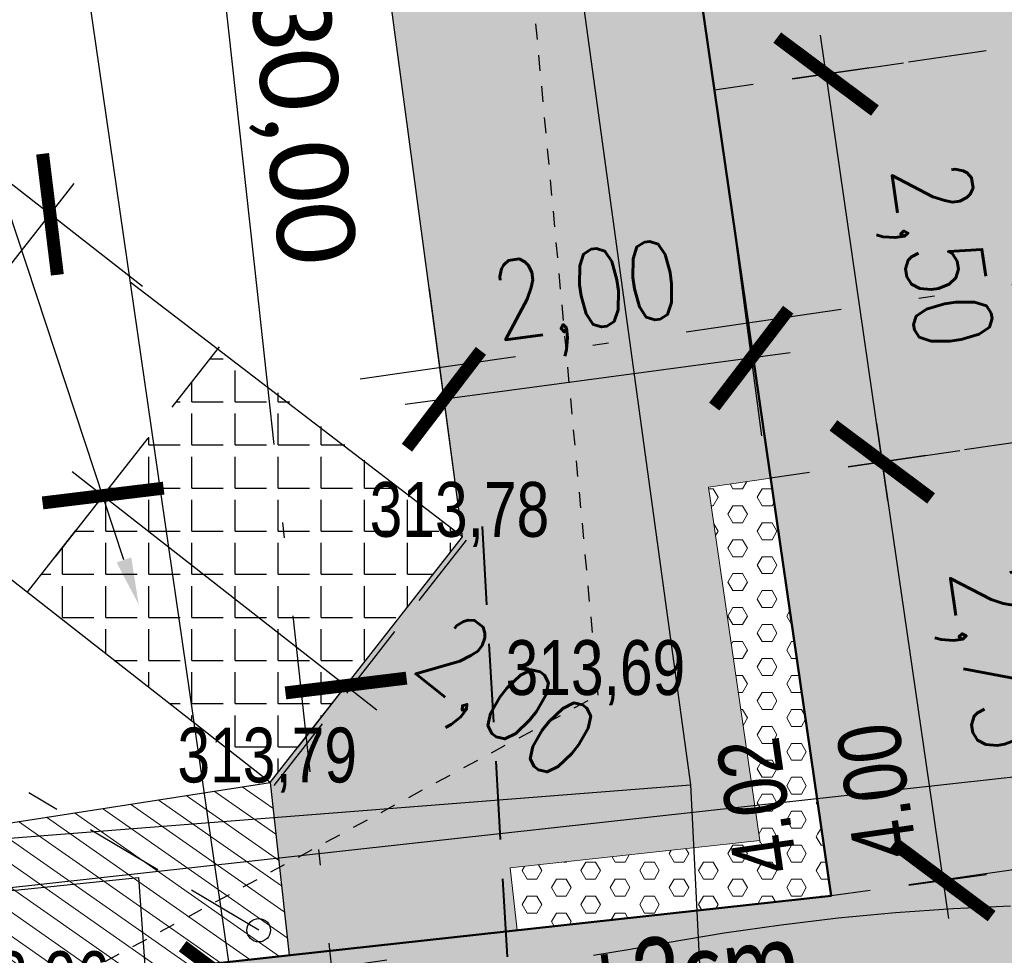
# Model space of a CAD drawing. Extents: x -783215 to -782699, y -1044860 to -1044498.
# Tile 21 of 60: x -783079.55 to -783073.27, y -1044709.56 to -1044703.59. Entities that reach past the tile are written whole.
import ezdxf
from ezdxf import colors
from ezdxf.entities.mleader import LeaderData, LeaderLine
from ezdxf.math import Vec2, Vec3

# ---------------------------------------------------------------- set-up
doc = ezdxf.new("R2010")
doc.units = 0
doc.header["$MEASUREMENT"] = 0
doc.header["$PDSIZE"] = 0.2
for name, pattern in [('DASHED2', [0.375, 0.25, -0.125]), ('HIDDEN', [0.375, 0.25, -0.125]), ('ČERCHOVANÁX2', [2, 1, -0.5, 0, -0.5]), ('ČÁRKOVANÁ', [0.75, 0.5, -0.25])]:
    doc.linetypes.add(name, pattern=pattern)
doc.layers.get('0').update_dxf_attribs({"linetype": 'CONTINUOUS'})
doc.layers.get('Defpoints').update_dxf_attribs({"linetype": 'CONTINUOUS'})
for name, color, linetype in [('51_VNEJSI_OBRYS_SITUACE', 4, 'CONTINUOUS'), ('A_kóty', 1, 'CONTINUOUS'), ('A_PŘÍČNÉ ŘEZY', 6, 'CONTINUOUS'), ('A_výšky a sklony', 1, 'CONTINUOUS'), ('K-HRANA KOMUNIKACE', 1, 'CONTINUOUS'), ('popisky nové', 1, 'CONTINUOUS'), ('S_CETIN_METALIKA', 6, 'SDELSPOJO'), ('S_kabely NN', 92, 'SILVNNO'), ('Z_hrany ploch', 7, 'CONTINUOUS'), ('ZNAČKY', 7, 'CONTINUOUS')]:
    doc.layers.add(name, color=color, linetype=linetype)
for name, color, linetype, lineweight in [('K_VOZOVKA', 242, 'CONTINUOUS', 50), ('K_záhon. obr.', 202, 'CONTINUOUS', 30), ('popis obrubníků', 1, 'CONTINUOUS', 25), ('S_KAN', 32, 'KANVSVO', 30), ('S_UV přípojky', 24, 'DASHED2', 40), ('Z_BUDOVY', 7, 'CONTINUOUS', 30), ('Z_VÝŠKY', 7, 'CONTINUOUS', 9), ('Z_VÝŠKY NETISK', 252, 'CONTINUOUS', 9), ('šrafy varovné pásy', 230, 'CONTINUOUS', 5), ('šrafy-chodník pojízdný', 21, 'CONTINUOUS', 13)]:
    doc.layers.add(name, color=color, linetype=linetype, lineweight=lineweight)
doc.layers.add('SRF_CHODNÍKY', color=7, linetype='CONTINUOUS', lineweight=25, true_color=0xf5f089)
doc.layers.add('šrafy zeleň', color=7, linetype='CONTINUOUS', lineweight=13, true_color=0xdaf1b1)
doc.styles.add('Legend', font='calibri.ttf')
doc.styles.add('ROMANS', font='romans.shx', dxfattribs={"width": 0.8})
doc.styles.add('Style-cs_Working', font='cs_Working.shx')
doc.styles.add('znacky', font='arial.ttf')
doc.linetypes.add('KANVSVO', pattern='A,7,-6.5,[9,civil.shx,S=1,R=0,X=0,Y=0],-6.5', length=20)
doc.linetypes.add('SDELSPOJO', pattern='A,7,-6,[31,civil.shx,S=1,R=0,X=0,Y=0],-6', length=19)
doc.linetypes.add('SILVNNO', pattern='A,7,-6.5,[28,civil.shx,S=1,R=0,X=0,Y=0],-6.5', length=20)
doc.dimstyles.new('situ 250', dxfattribs={"dimscale": 0.25, "dimtxt": 2, "dimasz": 2.2, "dimexe": 2, "dimexo": 2, "dimgap": 0.8, "dimtad": 1, "dimrnd": 0.05, "dimzin": 3, "dimtxsty": 'ROMANS', "dimblk": 'ARCHTICK', "dimcen": 0.09, "dimdle": 1, "dimadec": 1, "dimazin": 3, "dimtfac": 1, "dimtofl": 0, "dimtmove": 0, "dimatfit": 2, "dimldrblk": 'TerminatorOpen_0.5', "dimfxl": 4, "dimfxlon": 1, "dimfrac": 2, "dimtzin": 3, "dimarcsym": 0})
pattern_1 = [(0, (0, 0), (0, 0.108253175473), [0.0625, -0.125]), (120, (0, 0), (-0.09375, -0.0541265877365), [0.0625, -0.125]), (60, (0.0625, 0), (-0.09375, 0.0541265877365), [0.0625, -0.125])]

# ---------------------------------------------------------------- blocks, each defined once
blk = doc.blocks.new('_ArchTick')
at = {"color": 0, "linetype": 'ByBlock', "const_width": 0.15}
blk.add_lwpolyline([(-0.5, -0.5), (0.5, 0.5)], dxfattribs=at)
blk = doc.blocks.new('*D21')
at = {"layer": 'A_kóty', "color": 0, "linetype": 'ByBlock', "lineweight": -2, "ltscale": 2500, "transparency": 16777216}
for p, q in [((-783074.9769, -1044705.0408), (-783074.8161, -1044706.2416)), ((-783076.937, -1044705.3033), (-783076.7762, -1044706.5041)), ((-783074.6347, -1044705.7128), (-783077.0903, -1044706.0417))]:
    blk.add_line(p, q, dxfattribs=at)
at = {"layer": 'Defpoints', "color": 0, "linetype": 'ByBlock', "ltscale": 2500, "transparency": 16777216}
for p in [(-783075.0433, -1044704.5452), (-783077.0034, -1044704.8077), (-783076.8425, -1044706.0085)]:
    blk.add_point(p, dxfattribs=at)
at = {"layer": 'A_kóty', "color": 0, "linetype": 'ByBlock', "lineweight": -2, "ltscale": 2500, "transparency": 16777216, "xscale": 0.55, "yscale": 0.55, "zscale": 0.55}
for p, rotation in [((-783074.8824, -1044705.746), 7.628688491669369), ((-783076.8425, -1044706.0085), 187.6286884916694)]:
    blk.add_blockref('_ArchTick', p, dxfattribs=dict(at, rotation=rotation))
at = {"layer": 'A_kóty', "color": 0, "linetype": 'ByBlock', "ltscale": 2500, "transparency": 16777216, "insert": (-783075.9285, -1044705.384), "char_height": 0.5, "attachment_point": 5, "rotation": 7.62869, "style": 'ROMANS'}
blk.add_mtext('2,00', dxfattribs=at)
blk = doc.blocks.new('TerminatorOpen_0.5')
at = {"color": 0, "linetype": 'ByBlock', "lineweight": -2}
for q in [(-1, 0.25), (-1, 0), (-1, -0.25)]:
    blk.add_line((0, 0), q, dxfattribs=at)
blk = doc.blocks.new('*D53')
at = {"layer": 'A_kóty', "color": 0, "lineweight": -2, "ltscale": 0.2, "transparency": 16777216}
for p, q in [((-783074.011, -1044706.6553), (-783074.441, -1044703.6863)), ((-783074.6166, -1044703.9643), (-783073.9103, -1044703.862)), ((-783074.2637, -1044706.4393), (-783073.552, -1044706.3362))]:
    blk.add_line(p, q, dxfattribs=at)
at = {"layer": 'Defpoints', "color": 0, "ltscale": 0.2, "transparency": 16777216}
for p in [(-783074.4052, -1044703.9337), (-783075.1115, -1044704.036), (-783074.7586, -1044706.511)]:
    blk.add_point(p, dxfattribs=at)
at = {"layer": 'A_kóty', "color": 0, "lineweight": -2, "ltscale": 0.2, "transparency": 16777216, "xscale": 0.55, "yscale": 0.55, "zscale": 0.55}
for p, rotation in [((-783074.4052, -1044703.9337), 98.24136252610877), ((-783074.0468, -1044706.4079), 278.2413625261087)]:
    blk.add_blockref('_ArchTick', p, dxfattribs=dict(at, rotation=rotation))
at = {"layer": 'A_kóty', "color": 0, "ltscale": 0.2, "transparency": 16777216, "insert": (-783073.7335, -1044705.0995), "char_height": 0.5, "attachment_point": 5, "rotation": 278.24136, "style": 'ROMANS'}
blk.add_mtext('2,50', dxfattribs=at)
blk = doc.blocks.new('*D63')
at = {"layer": 'A_kóty', "color": 0, "lineweight": -2, "ltscale": 0.2, "transparency": 16777216}
for p, q in [((-783074.0827, -1044706.1605), (-783073.625, -1044709.3205)), ((-783074.2637, -1044706.4393), (-783073.552, -1044706.3362)), ((-783073.8777, -1044709.1045), (-783073.166, -1044709.0014))]:
    blk.add_line(p, q, dxfattribs=at)
at = {"layer": 'Defpoints', "color": 0, "ltscale": 0.2, "transparency": 16777216}
for p in [(-783074.7586, -1044706.511), (-783073.6608, -1044709.0731), (-783074.3725, -1044709.1762)]:
    blk.add_point(p, dxfattribs=at)
at = {"layer": 'A_kóty', "color": 0, "lineweight": -2, "ltscale": 0.2, "transparency": 16777216, "xscale": 0.55, "yscale": 0.55, "zscale": 0.55}
for p, rotation in [((-783074.0468, -1044706.4079), 98.24136252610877), ((-783073.6608, -1044709.0731), 278.2413625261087)]:
    blk.add_blockref('_ArchTick', p, dxfattribs=dict(at, rotation=rotation))
at = {"layer": 'A_kóty', "color": 0, "ltscale": 0.2, "transparency": 16777216, "insert": (-783073.3613, -1044707.6692), "char_height": 0.5, "attachment_point": 5, "rotation": 278.24136, "style": 'ROMANS'}
blk.add_mtext('2,75', dxfattribs=at)
blk = doc.blocks.new('*D66')
at = {"layer": 'A_kóty', "color": 0, "lineweight": -2, "ltscale": 0.2, "transparency": 16777216}
for p, q in [((-783081.8802, -1044684.3025), (-783078.1615, -1044709.9776)), ((-783080.8547, -1044684.4066), (-783082.3392, -1044684.6216)), ((-783077.2076, -1044709.5868), (-783078.6922, -1044709.8018))]:
    blk.add_line(p, q, dxfattribs=at)
at = {"layer": 'Defpoints', "color": 0, "ltscale": 0.2, "transparency": 16777216}
for p in [(-783078.0196, -1044683.9959), (-783074.3725, -1044709.1762), (-783078.1973, -1044709.7302)]:
    blk.add_point(p, dxfattribs=at)
at = {"layer": 'A_kóty', "color": 0, "lineweight": -2, "ltscale": 0.2, "transparency": 16777216, "xscale": 0.55, "yscale": 0.55, "zscale": 0.55}
for p, rotation in [((-783081.8444, -1044684.5499), 98.24136252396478), ((-783078.1973, -1044709.7302), 278.2413625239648)]:
    blk.add_blockref('_ArchTick', p, dxfattribs=dict(at, rotation=rotation))
at = {"layer": 'A_kóty', "color": 0, "ltscale": 0.2, "transparency": 16777216, "insert": (-783079.4813, -1044697.0619), "char_height": 0.5, "attachment_point": 5, "rotation": 278.24136, "style": 'ROMANS'}
blk.add_mtext('10x PARKOVACÍ STÁNÍ = 25,50', dxfattribs=at)
blk = doc.blocks.new('*D101')
at = {"layer": 'A_kóty', "color": 0, "lineweight": -2, "ltscale": 0.2, "transparency": 16777216}
for p, q in [((-783079.2131, -1044706.4685), (-783077.2702, -1044707.9886)), ((-783079.0162, -1044706.6225), (-783079.3243, -1044707.0163)), ((-783077.4671, -1044707.8345), (-783077.7752, -1044708.2283))]:
    blk.add_line(p, q, dxfattribs=at)
at = {"layer": 'Defpoints', "color": 0, "ltscale": 0.2, "transparency": 16777216}
for p in [(-783078.8871, -1044706.4575), (-783077.338, -1044707.6695), (-783077.4671, -1044707.8345)]:
    blk.add_point(p, dxfattribs=at)
at = {"layer": 'A_kóty', "color": 0, "lineweight": -2, "ltscale": 0.2, "transparency": 16777216, "xscale": 0.55, "yscale": 0.55, "zscale": 0.55}
for p, rotation in [((-783079.0162, -1044706.6225), 141.9608454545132), ((-783077.4671, -1044707.8345), 321.9608454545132)]:
    blk.add_blockref('_ArchTick', p, dxfattribs=dict(at, rotation=rotation))
at = {"layer": 'A_kóty', "color": 0, "ltscale": 0.2, "transparency": 16777216, "insert": (-783076.4835, -1044707.9615), "char_height": 0.5, "attachment_point": 5, "rotation": 321.96085, "style": 'ROMANS'}
blk.add_mtext('2,00', dxfattribs=at)
blk = doc.blocks.new('*D102')
at = {"layer": 'A_kóty', "color": 0, "lineweight": -2, "ltscale": 0.2, "transparency": 16777216}
for p, q in [((-783078.7657, -1044705.2894), (-783079.7488, -1044704.5202)), ((-783080.7351, -1044706.5922), (-783079.201, -1044704.6314)), ((-783079.9917, -1044706.8564), (-783080.9748, -1044706.0872))]:
    blk.add_line(p, q, dxfattribs=at)
at = {"layer": 'Defpoints', "color": 0, "ltscale": 0.2, "transparency": 16777216}
for p in [(-783079.355, -1044704.8283), (-783078.3719, -1044705.5975), (-783079.5979, -1044707.1645)]:
    blk.add_point(p, dxfattribs=at)
at = {"layer": 'A_kóty', "color": 0, "lineweight": -2, "ltscale": 0.2, "transparency": 16777216, "xscale": 0.55, "yscale": 0.55, "zscale": 0.55}
for p, rotation in [((-783079.355, -1044704.8283), 51.96084540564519), ((-783080.581, -1044706.3953), 231.9608454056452)]:
    blk.add_blockref('_ArchTick', p, dxfattribs=dict(at, rotation=rotation))
at = {"layer": 'A_kóty', "color": 0, "ltscale": 0.2, "transparency": 16777216, "insert": (-783080.3599, -1044705.3052), "char_height": 0.5, "attachment_point": 5, "rotation": 51.96085, "style": 'ROMANS'}
blk.add_mtext('2,00', dxfattribs=at)

msp = doc.modelspace()

# ---------------------------------------------------------------- hatches: boundary and pattern name
at = {"layer": 'SRF_CHODNÍKY', "ltscale": 0.2}
h = msp.add_hatch(color=256, dxfattribs=at)
h.dxf.hatch_style = 1
h.paths.add_polyline_path([(-783075.1544, -1044706.5683), (-783074.7586, -1044706.511), (-783077.6235, -1044686.7311), (-783078.0196, -1044683.9959), (-783078.4259, -1044681.1911), (-783089.1625, -1044682.3917), (-783089.1181, -1044682.7892), (-783092.0995, -1044683.1226), (-783092.1439, -1044682.7251), (-783092.9663, -1044682.817), (-783092.7815, -1044684.3057), (-783080.1671, -1044682.8952), (-783080.056, -1044683.889), (-783078.349, -1044694.761), (-783076.725, -1044706.886), (-783077.951, -1044708.453), (-783077.83, -1044709.5556), (-783076.3755, -1044709.396), (-783076.4192, -1044708.9984), (-783074.8278, -1044708.8237)])
at = {"layer": 'SRF_CHODNÍKY', "ltscale": 0.2, "true_color": 0xddb3d4}
h = msp.add_hatch(dxfattribs=at)
h.set_pattern_fill('ANGLE', color=254)
h.set_pattern_definition([(0, (0, 0), (0, 0.275), [0.2, -0.075]), (90, (0, 0), (-0.275, 2e-17), [0.2, -0.075])])
h.paths.add_polyline_path([(-783076.725, -1044706.886), (-783078.2741, -1044705.674), (-783079.5001, -1044707.241), (-783077.951, -1044708.453)])
at = {"layer": 'šrafy varovné pásy', "ltscale": 0.2}
h = msp.add_hatch(dxfattribs=at)
h.set_pattern_fill('HEX', color=256, scale=0.5)
h.set_pattern_definition(pattern_1)
h.paths.add_polyline_path([(-783074.7586, -1044706.511), (-783075.1544, -1044706.5683), (-783074.8278, -1044708.8237), (-783074.4299, -1044708.7801)])
h = msp.add_hatch(dxfattribs=at)
h.set_pattern_fill('HEX', color=256, scale=0.5)
h.set_pattern_definition(pattern_1)
h.paths.add_polyline_path([(-783074.4299, -1044708.7801), (-783076.4192, -1044708.9984), (-783076.3755, -1044709.396), (-783074.3725, -1044709.1762)])
at = {"layer": 'šrafy zeleň', "ltscale": 0.2}
h = msp.add_hatch(dxfattribs=at)
h.set_pattern_fill('ANSI31', color=256, angle=100)
h.set_pattern_definition([(145, (0, 0), (-0.071697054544, -0.102394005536), [])])
h.paths.add_polyline_path([(-783080.3572, -1044708.8255), (-783080.386, -1044708.83), (-783086.5442, -1044709.5057), (-783086.4351, -1044710.4997), (-783080.2237, -1044709.8182)])
h.paths.add_polyline_path([(-783077.951, -1044708.453), (-783080.3572, -1044708.8255), (-783080.2237, -1044709.8182), (-783077.83, -1044709.5556)])
edge = h.paths.add_edge_path()
edge.add_line((-783088.0352, -1044709.6693), (-783090.94, -1044709.988))
edge.add_line((-783090.94, -1044709.988), (-783091.012, -1044708.95))
edge.add_line((-783091.012, -1044708.95), (-783091.641, -1044708.983))
edge.add_line((-783091.641, -1044708.983), (-783092.437, -1044708.859))
edge.add_line((-783092.437, -1044708.859), (-783097.9048, -1044708.586))
edge.add_arc((-783095.9062, -1044708.6595), 2, 177.89283, 266.70951)
edge.add_line((-783096.021, -1044710.6562), (-783093.8577, -1044710.7806))
edge.add_arc((-783091.6622, -1044672.5937), 38.25, 266.70951, 275.60478)
edge.add_line((-783087.9264, -1044710.6608), (-783088.0352, -1044709.6693))
at = {"layer": 'šrafy-chodník pojízdný', "linetype": 'ByBlock', "ltscale": 2500, "true_color": 0xadddf7, "transparency": 33554687}
h = msp.add_hatch(color=141, dxfattribs=at)
h.dxf.hatch_style = 1
h.paths.add_polyline_path([(-783071.916, -1044687.7673), (-783072.5884, -1044683.2015), (-783078.0196, -1044683.9959), (-783074.3725, -1044709.1762), (-783068.9212, -1044708.4442)])
at = {"layer": 'šrafy-chodník pojízdný', "ltscale": 0.2, "transparency": 33554687}
h = msp.add_hatch(color=256, dxfattribs=at)
h.dxf.hatch_style = 1
h.paths.add_polyline_path([(-783068.9212, -1044708.4442), (-783074.3725, -1044709.1762), (-783087.4904, -1044710.6155, -0.041703), (-783093.8577, -1044710.7806), (-783096.021, -1044710.6562, -0.408177), (-783097.9048, -1044708.586), (-783102.077, -1044708.285, -0.415551), (-783104.194, -1044710.1864), (-783107.189, -1044710.0142), (-783107.3899, -1044713.5084), (-783094.0585, -1044714.2749, 0.041703), (-783087.1086, -1044714.0946), (-783071.2809, -1044712.358, -0.404129), (-783067.9847, -1044714.9101)])

# ---------------------------------------------------------------- linework, layer by layer
at = {"layer": '51_VNEJSI_OBRYS_SITUACE', "linetype": 'ByBlock'}
for p, q in [((-783073.9617, -1044709.2827), (-783073.5953, -1044709.2569)), ((-783073.5953, -1044709.2569), (-783073.2284, -1044709.24)), ((-783074.6921, -1044709.3608), (-783074.3273, -1044709.3173)), ((-783074.3273, -1044709.3173), (-783073.9617, -1044709.2827)), ((-783075.0556, -1044709.4131), (-783074.6921, -1044709.3608)), ((-783075.4178, -1044709.4741), (-783075.0556, -1044709.4131)), ((-783075.6537, -1044709.5163), (-783075.536, -1044709.4955)), ((-783075.536, -1044709.4955), (-783075.4178, -1044709.4741)), ((-783075.8879, -1044709.5558), (-783075.771, -1044709.5364)), ((-783075.771, -1044709.5364), (-783075.6537, -1044709.5163))]:
    msp.add_line(p, q, dxfattribs=at)
at = {"layer": 'A_PŘÍČNÉ ŘEZY', "linetype": 'Continuous'}
msp.add_line((-783078.2808, -1044703.066), (-783078.0354, -1044705.3026), dxfattribs=at)
at = {"layer": 'A_PŘÍČNÉ ŘEZY', "linetype": 'ČERCHOVANÁX2'}
for points in [[(-783077.3762, -1044705.8785), (-783066.4898, -1044704.3018), (-783056.5931, -1044702.8683)], [(-783078.0354, -1044705.3026), (-783077.381, -1044711.2668), (-783077.0538, -1044714.2489)]]:
    msp.add_lwpolyline(points, dxfattribs=at)
at = {"layer": 'K-HRANA KOMUNIKACE', "linetype": 'ČÁRKOVANÁ', "lineweight": 30}
for p, q in [((-783069.6737, -1044703.2484), (-783075.1169, -1044704.0368)), ((-783069.3154, -1044705.7226), (-783074.7586, -1044706.511)), ((-783068.9212, -1044708.4442), (-783074.3725, -1044709.1762))]:
    msp.add_line(p, q, dxfattribs=at)
for points in [[(-783079.5001, -1044707.241), (-783078.2741, -1044705.674)], [(-783077.9249, -1044708.4734), (-783076.6989, -1044706.9064)]]:
    msp.add_lwpolyline(points, dxfattribs=at)
at = {"layer": 'K_VOZOVKA', "ltscale": 0.2}
msp.add_lwpolyline([(-783097.9048, -1044708.586, 0.408177), (-783096.021, -1044710.6562), (-783093.8577, -1044710.7806, 0.041703), (-783087.4904, -1044710.6155), (-783074.3725, -1044709.1762), (-783077.6235, -1044686.7311)], format="xyb", dxfattribs=at)
at = {"layer": 'K_záhon. obr.'}
msp.add_lwpolyline([(-783077.951, -1044708.453), (-783077.83, -1044709.5556)], dxfattribs=at)
at = {"layer": 'S_CETIN_METALIKA', "ltscale": 0.2, "flags": 128}
msp.add_lwpolyline([(-783081.03, -1044709.29), (-783078.79, -1044709.06), (-783078.43, -1044714.09), (-783078.16, -1044716.41), (-783076.93, -1044720.53), (-783076.2, -1044724.1), (-783075.85, -1044730.85), (-783075.58, -1044736.59), (-783074.3, -1044746.75), (-783073.77, -1044750.55)], dxfattribs=at)
at = {"layer": 'S_kabely NN', "ltscale": 0.2, "flags": 128}
for points in [[(-783085.552, -1044672.328), (-783085.023, -1044672.041), (-783084.56, -1044672.026), (-783082.113, -1044676.25), (-783080.492, -1044679.871), (-783078.459, -1044685.249), (-783075.269, -1044708.468)], [(-783075.269, -1044708.468), (-783074.926, -1044715.352), (-783074.925, -1044721.129), (-783075.375, -1044727.94), (-783076.791, -1044728.53), (-783078.591, -1044729.47)]]:
    msp.add_lwpolyline(points, dxfattribs=at)
at = {"layer": 'S_kabely NN', "ltscale": 0.2}
msp.add_lwpolyline([(-783080.861, -1044708.907), (-783075.269, -1044708.468)], dxfattribs=at)
at = {"layer": 'S_KAN', "ltscale": 0.2}
msp.add_lwpolyline([(-783103.2625, -1044711.7352), (-783064.3883, -1044707.4436)], dxfattribs=at)
at = {"layer": 'S_UV přípojky', "ltscale": 2}
msp.add_lwpolyline([(-783076.5996, -1044706.8207), (-783075.9519, -1044717.8886)], dxfattribs=at)
at = {"layer": 'Z_BUDOVY'}
for p, q in [((-783076.725, -1044706.886), (-783078.349, -1044694.761)), ((-783077.951, -1044708.453), (-783076.725, -1044706.886)), ((-783080.386, -1044708.83), (-783077.951, -1044708.453))]:
    msp.add_line(p, q, dxfattribs=at).dxf.unprotected_set("ltscale", 0)
for points in [[(-783076.725, -1044706.886), (-783078.8446, -1044705.261)], [(-783077.951, -1044708.453), (-783080.0894, -1044706.7799)]]:
    msp.add_lwpolyline(points, dxfattribs=at).dxf.unprotected_set("ltscale", 0)
at = {"layer": 'Z_hrany ploch', "linetype": 'HIDDEN'}
for p, q in [((-783075.858, -1044707.895), (-783077.215, -1044693.278)), ((-783079.53, -1044709.88), (-783075.858, -1044707.895))]:
    msp.add_line(p, q, dxfattribs=at).dxf.unprotected_set("ltscale", 0)
at = {"layer": 'ZNAČKY', "color": 1, "linetype": 'ČÁRKOVANÁ'}
msp.add_lwpolyline([(-783078.0235, -1044709.3957), (-783079.4908, -1044708.5186)], dxfattribs=at)
at = {"layer": 'ZNAČKY', "color": 1, "ltscale": 0.2}
msp.add_circle((-783078.0235, -1044709.3957), 0.075, dxfattribs=at)
at = {"layer": 'šrafy varovné pásy'}
for points in [[(-783075.1544, -1044706.5683), (-783074.7586, -1044706.511)], [(-783074.8258, -1044708.8374), (-783075.1544, -1044706.5683)], [(-783074.8278, -1044708.8237), (-783076.4192, -1044708.9984)], [(-783076.4192, -1044708.9984), (-783076.3755, -1044709.396)]]:
    msp.add_lwpolyline(points, dxfattribs=at)

# ---------------------------------------------------------------- texts
at = {"layer": 'A_PŘÍČNÉ ŘEZY', "linetype": 'Continuous', "insert": (-783078.0823, -1044704.3017), "char_height": 0.5, "attachment_point": 8, "rotation": 276.26153, "style": 'Legend'}
msp.add_mtext('{\\C256;30,00}', dxfattribs=at)
at = {"layer": 'A_výšky a sklony', "color": 5, "style": 'znacky', "width": 0.8}
for s, p in [('4.00', (-783073.8238, -1044708.9139)), ('4.02', (-783074.5873, -1044709.0077))]:
    msp.add_text(s, height=0.4, rotation=98.11728, dxfattribs=at).set_placement(p)
at = {"layer": 'popis obrubníků', "style": 'Legend', "width": 0.8}
msp.add_text('+2cm', height=0.5, rotation=6.93964, dxfattribs=at).set_placement((-783075.9224, -1044709.9937))
at = {"layer": 'Z_VÝŠKY', "linetype": 'Continuous', "style": 'Style-cs_Working', "width": 0.8}
for s, p in [('313,78', (-783077.316, -1044706.886)), ('313,79', (-783078.542, -1044708.453))]:
    msp.add_text(s, height=0.35, dxfattribs=at).set_placement(p)
at = {"layer": 'Z_VÝŠKY NETISK', "linetype": 'Continuous', "style": 'Style-cs_Working', "width": 0.8}
for s, p in [('313,69', (-783076.449, -1044707.895)), ('313,96', (-783080.121, -1044709.88))]:
    msp.add_text(s, height=0.35, dxfattribs=at).set_placement(p)

# ---------------------------------------------------------------- dimensions: what is measured, and where the dimension line sits
at = {"layer": 'A_kóty', "ltscale": 0.2}
dim = msp.add_aligned_dim(p1=(-783078.0196, -1044683.9959), p2=(-783074.3725, -1044709.1762), distance=-3.8647, text='10x PARKOVACÍ STÁNÍ = 25,50', dimstyle='situ 250', dxfattribs=at)
dim.commit()
dim.dimension.update_dxf_attribs({"geometry": '*D66', "text_midpoint": (-783079.4813, -1044697.0619)})
dim = msp.add_linear_dim(base=(-783074.4052, -1044703.9337), p1=(-783074.7586, -1044706.511), p2=(-783075.1115, -1044704.036), angle=278.24136, dimstyle='situ 250', override={"dimtmove": 1}, dxfattribs=at)
dim.commit()
dim.dimension.update_dxf_attribs({"geometry": '*D53', "text_midpoint": (-783073.7335, -1044705.0995)})
dim = msp.add_aligned_dim(p1=(-783079.5979, -1044707.1645), p2=(-783078.3719, -1044705.5975), distance=1.2483, dimstyle='situ 250', override={"dimtmove": 1}, dxfattribs=at)
dim.commit()
dim.dimension.update_dxf_attribs({"geometry": '*D102', "text_midpoint": (-783080.3599, -1044705.3052)})
at = {"layer": 'A_kóty', "linetype": 'ByBlock', "ltscale": 2500}
dim = msp.add_aligned_dim(p1=(-783075.0433, -1044704.5452), p2=(-783077.0034, -1044704.8077), distance=1.2115, dimstyle='situ 250', dxfattribs=at)
dim.commit()
dim.dimension.update_dxf_attribs({"geometry": '*D21', "text_midpoint": (-783075.9285, -1044705.384)})
at = {"layer": 'A_kóty', "ltscale": 0.2}
dim = msp.add_linear_dim(base=(-783073.6608, -1044709.0731), p1=(-783074.7586, -1044706.511), p2=(-783074.3725, -1044709.1762), angle=278.24136, text='2,75', dimstyle='situ 250', override={"dimtmove": 1}, dxfattribs=at)
dim.commit()
dim.dimension.update_dxf_attribs({"geometry": '*D63', "text_midpoint": (-783073.3613, -1044707.6692)})
dim = msp.add_linear_dim(base=(-783077.4671, -1044707.8345), p1=(-783078.8871, -1044706.4575), p2=(-783077.338, -1044707.6695), angle=321.96085, text='2,00', dimstyle='situ 250', override={"dimtmove": 1}, dxfattribs=at)
dim.commit()
dim.dimension.update_dxf_attribs({"geometry": '*D101', "text_midpoint": (-783076.7902, -1044708.3534), "dimtype": 161})

# ---------------------------------------------------------------- leaders
at = {"layer": 'popisky nové', "linetype": 'ByBlock'}
ml = msp.add_multileader_mtext('Standard', dxfattribs=at)
ml.set_content('předláždění žulových kostek ', color=256, style='ROMANS')
ml.set_leader_properties()
ml.build(insert=Vec2(0, 0))
ml.multileader.update_dxf_attribs({"dogleg_length": 0.36, "arrow_head_size": 0.3})
ctx = ml.context
ctx.base_point, ctx.char_height, ctx.arrow_head_size, ctx.landing_gap_size, ctx.plane_origin = Vec3(-783086.9598, -1044702.9546), 0.5, 0.3, 0.09, Vec3(-783089.8013, -1044702.7045)
ctx.text_align_type = 2
notes = []
notes.append((ctx, [(1, (1, 1, 0), (-783080.2293, -1044702.9546), (-1, 0), 0.36, [(0, [(-783078.7892, -1044707.3185)], 0, [])])]))
ctx.mtext.insert, ctx.mtext.width, ctx.mtext.alignment, ctx.mtext.flow_direction = Vec3(-783080.6793, -1044702.7046), 6.463462, 3, 5
for ctx, leaders in notes:
    for number, flags, end, landing, length, lines in leaders:
        leader = LeaderData()
        leader.index, (leader.has_last_leader_line, leader.has_dogleg_vector, leader.attachment_direction) = number, flags
        leader.last_leader_point, leader.dogleg_vector, leader.dogleg_length = Vec3(end), Vec3(landing), length
        for number, points, colour, breaks in lines:
            line = LeaderLine()
            line.index, line.vertices, line.color, line.breaks = number, Vec3.list(points), colors.encode_raw_color(colour), breaks
            leader.lines.append(line)
        ctx.leaders.append(leader)

doc.saveas('drawing.dxf')
